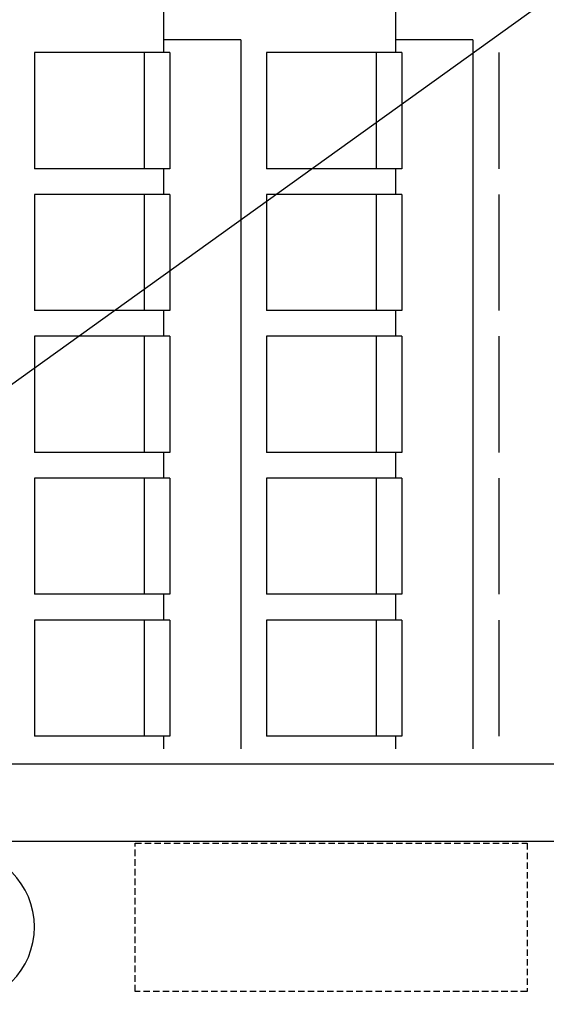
# Model space of a CAD drawing. Header units: millimetres. Extents: x 0 to 84060, y 0 to 52805.
# Tile 23 of 60: x 48575 to 50617, y 6191 to 10009. Entities that reach past the tile are written whole.
import ezdxf

# ---------------------------------------------------------------- set-up
doc = ezdxf.new("R2010")
doc.units = ezdxf.units.MM
doc.header["$LTSCALE"] = 50
doc.header["$MEASUREMENT"] = 0
doc.linetypes.add('20601A200D001$0$DASHED', pattern=[0.75, 0.5, -0.25])
doc.linetypes.add('CENTRUMLINJE', pattern=[27, 20, -3, 1, -3])
for name, color, linetype in [('20601A200D001$0$A12-HEL1', 251, 'CONTINUOUS'), ('20601A200D001$0$A12-HEL4', 251, 'CONTINUOUS'), ('20601A200D001$0$A25-STI1', 251, '20601A200D001$0$DASHED'), ('V060-', 3, 'CONTINUOUS'), ('xref', 7, 'CENTRUMLINJE')]:
    doc.layers.add(name, color=color, linetype=linetype)

# ---------------------------------------------------------------- blocks, each defined once
blk = doc.blocks.new('20601A200D001')
at = {"layer": '20601A200D001$0$A12-HEL1'}
for p, q in [((147123.15156, 10920.83904), (147123.15156, 9930.83904)), ((148023.15156, 10920.83904), (148023.15156, 9930.83904)), ((147423.15156, 9930.83904), (147123.15156, 9930.83904)), ((147123.15156, 9930.83904), (147123.15156, 9880.83904)), ((147423.15156, 9930.83904), (147423.15156, 7180.83904)), ((148323.15156, 9930.83904), (148023.15156, 9930.83904)), ((148023.15156, 9930.83904), (148023.15156, 9880.83904)), ((148323.15156, 9930.83904), (148323.15156, 7180.83904)), ((146623.15156, 9880.83904), (146623.15156, 9430.83904)), ((147148.15156, 9880.83904), (146623.15156, 9880.83904)), ((147048.15156, 9880.83904), (147048.15156, 9430.83904)), ((147148.15156, 9880.83904), (147148.15156, 9430.83904)), ((147523.15156, 9880.83904), (147523.15156, 9430.83904)), ((148048.15156, 9880.83904), (147523.15156, 9880.83904)), ((147948.15156, 9880.83904), (147948.15156, 9430.83904)), ((148048.15156, 9880.83904), (148048.15156, 9430.83904)), ((148423.15156, 9880.83904), (148423.15156, 9430.83904)), ((147148.15156, 9430.83904), (146623.15156, 9430.83904)), ((147123.15156, 9430.83904), (147123.15156, 9330.83904)), ((148048.15156, 9430.83904), (147523.15156, 9430.83904)), ((148023.15156, 9430.83904), (148023.15156, 9330.83904)), ((146623.15156, 9330.83904), (146623.15156, 8880.83904)), ((147148.15156, 9330.83904), (146623.15156, 9330.83904)), ((147048.15156, 9330.83904), (147048.15156, 8880.83904)), ((147148.15156, 9330.83904), (147148.15156, 8880.83904)), ((147523.15156, 9330.83904), (147523.15156, 8880.83904)), ((148048.15156, 9330.83904), (147523.15156, 9330.83904)), ((147948.15156, 9330.83904), (147948.15156, 8880.83904)), ((148048.15156, 9330.83904), (148048.15156, 8880.83904)), ((148423.15156, 9330.83904), (148423.15156, 8880.83904)), ((147148.15156, 8880.83904), (146623.15156, 8880.83904)), ((147123.15156, 8880.83904), (147123.15156, 8780.83904)), ((148048.15156, 8880.83904), (147523.15156, 8880.83904)), ((148023.15156, 8880.83904), (148023.15156, 8780.83904)), ((146623.15156, 8780.83904), (146623.15156, 8330.83904)), ((147148.15156, 8780.83904), (146623.15156, 8780.83904)), ((147048.15156, 8780.83904), (147048.15156, 8330.83904)), ((147148.15156, 8780.83904), (147148.15156, 8330.83904)), ((147523.15156, 8780.83904), (147523.15156, 8330.83904)), ((148048.15156, 8780.83904), (147523.15156, 8780.83904)), ((147948.15156, 8780.83904), (147948.15156, 8330.83904)), ((148048.15156, 8780.83904), (148048.15156, 8330.83904)), ((148423.15156, 8780.83904), (148423.15156, 8330.83904)), ((147148.15156, 8330.83904), (146623.15156, 8330.83904)), ((147123.15156, 8330.83904), (147123.15156, 8230.83904)), ((148048.15156, 8330.83904), (147523.15156, 8330.83904)), ((148023.15156, 8330.83904), (148023.15156, 8230.83904)), ((146623.15156, 8230.83904), (146623.15156, 7780.83904)), ((147148.15156, 8230.83904), (146623.15156, 8230.83904)), ((147048.15156, 8230.83904), (147048.15156, 7780.83904)), ((147148.15156, 8230.83904), (147148.15156, 7780.83904)), ((147523.15156, 8230.83904), (147523.15156, 7780.83904)), ((148048.15156, 8230.83904), (147523.15156, 8230.83904)), ((147948.15156, 8230.83904), (147948.15156, 7780.83904)), ((148048.15156, 8230.83904), (148048.15156, 7780.83904)), ((148423.15156, 8230.83904), (148423.15156, 7780.83904)), ((147148.15156, 7780.83904), (146623.15156, 7780.83904)), ((147123.15156, 7780.83904), (147123.15156, 7680.83904)), ((148048.15156, 7780.83904), (147523.15156, 7780.83904)), ((148023.15156, 7780.83904), (148023.15156, 7680.83904)), ((146623.15156, 7680.83904), (146623.15156, 7230.83904)), ((147148.15156, 7680.83904), (146623.15156, 7680.83904)), ((147048.15156, 7680.83904), (147048.15156, 7230.83904)), ((147148.15156, 7680.83904), (147148.15156, 7230.83904)), ((147523.15156, 7680.83904), (147523.15156, 7230.83904)), ((148048.15156, 7680.83904), (147523.15156, 7680.83904)), ((147948.15156, 7680.83904), (147948.15156, 7230.83904)), ((148048.15156, 7680.83904), (148048.15156, 7230.83904)), ((148423.15156, 7680.83904), (148423.15156, 7230.83904)), ((147148.15156, 7230.83904), (146623.15156, 7230.83904)), ((147123.15156, 7230.83904), (147123.15156, 7180.83904)), ((148048.15156, 7230.83904), (147523.15156, 7230.83904)), ((148023.15156, 7230.83904), (148023.15156, 7180.83904))]:
    blk.add_line(p, q, dxfattribs=at)
at = {"layer": '20601A200D001$0$A12-HEL4'}
for p, q in [((139473.15156, 7123.57851), (153448.15156, 7123.57851)), ((139073.15156, 6823.57851), (153748.15156, 6823.57851))]:
    blk.add_line(p, q, dxfattribs=at)
blk.add_lwpolyline([(146023.15156, 6490.83904, 1), (146623.15156, 6490.83904, 1)], format="xyb", close=True, dxfattribs=at)
blk.add_lwpolyline([(146023.15156, 6490.83904, 1), (146623.15156, 6490.83904, 1)], format="xyb", close=True, dxfattribs=at)
at = {"layer": '20601A200D001$0$A25-STI1'}
blk.add_lwpolyline([(148533.15156, 6815.83904), (148533.15156, 6240.83904), (147013.15156, 6240.83904), (147013.15156, 6815.83904)], close=True, dxfattribs=at)

msp = doc.modelspace()

# ---------------------------------------------------------------- linework, layer by layer
at = {"layer": 'V060-'}
msp.add_line((46505.6, 7131.6), (55530, 13613.6), dxfattribs=at)

# ---------------------------------------------------------------- block references
at = {"layer": 'xref'}
msp.add_blockref('20601A200D001', (-97990.7, 0), dxfattribs=at)

doc.saveas('drawing.dxf')
